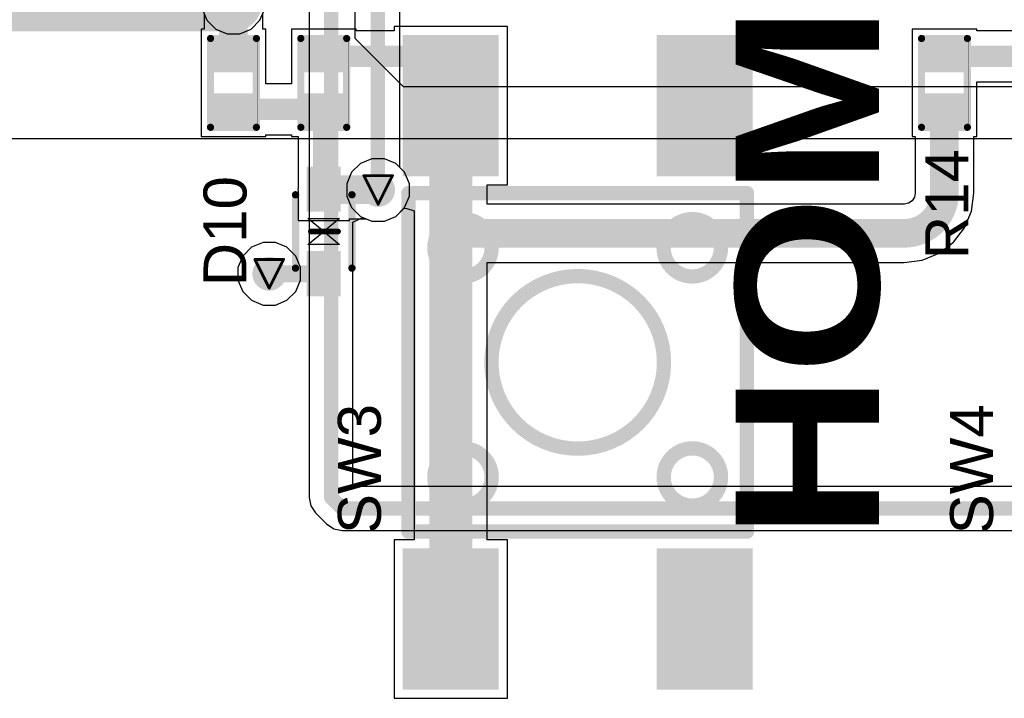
# Model space of a CAD drawing. Header units: inches. Extents: x 0 to 12.2, y 0 to 7.
# Tile 28 of 154: x 1.536 to 2.223, y 0.644 to 1.117. Entities that reach past the tile are written whole.
import ezdxf

# ---------------------------------------------------------------- set-up
doc = ezdxf.new("R2010")
doc.units = ezdxf.units.IN
doc.header["$MEASUREMENT"] = 0
for name, color, linetype in [('Bottom Layer', 5, 'Continuous'), ('Drill Drawing', 1, 'Continuous'), ('Layer 1', 16, 'Continuous'), ('Layer 2', 76, 'Continuous'), ('Top Layer', 1, 'Continuous'), ('Top Overlay', 2, 'Continuous'), ('Top Paste', 8, 'Continuous'), ('Top Solder', 216, 'Continuous'), ('Via Holes', 16, 'Continuous')]:
    doc.layers.add(name, color=color, linetype=linetype)
doc.styles.add('Arial', font='txt', dxfattribs={"height": 0.2})
doc.styles.add('Arial Black_Bold', font='txt', dxfattribs={"height": 0.2})

# ---------------------------------------------------------------- blocks, each defined once
blk = doc.blocks.new('TS_1002S_12026C_47')
at = {"layer": 'Top Layer'}
for points in [[(-0.22441, 0.11811), (-0.13385, 0.11811), (-0.13385, 0.05906), (-0.22441, 0.05906)], [(0.13385, 0.1181), (0.22441, 0.1181), (0.22441, 0.05905), (0.13385, 0.05905)], [(-0.22441, -0.05906), (-0.13385, -0.05906), (-0.13385, -0.11811), (-0.22441, -0.11811)], [(0.13385, -0.05906), (0.22441, -0.05906), (0.22441, -0.11811), (0.13385, -0.11811)]]:
    blk.add_hatch(color=1, dxfattribs=at).paths.add_polyline_path(points)
at = {"layer": 'Top Paste'}
for points in [[(-0.22441, 0.11811), (-0.13385, 0.11811), (-0.13385, 0.05906), (-0.22441, 0.05906)], [(0.13385, 0.1181), (0.22441, 0.1181), (0.22441, 0.05905), (0.13385, 0.05905)], [(-0.22441, -0.05906), (-0.13385, -0.05906), (-0.13385, -0.11811), (-0.22441, -0.11811)], [(0.13385, -0.05906), (0.22441, -0.05906), (0.22441, -0.11811), (0.13385, -0.11811)]]:
    blk.add_hatch(color=8, dxfattribs=at).paths.add_polyline_path(points)
at = {"layer": 'Top Solder'}
for points in [[(-0.22841, 0.12211), (-0.12985, 0.12211), (-0.12985, 0.05506), (-0.22841, 0.05506)], [(0.12985, 0.1221), (0.22841, 0.1221), (0.22841, 0.05505), (0.12985, 0.05505)], [(-0.22841, -0.05506), (-0.12985, -0.05506), (-0.12985, -0.12211), (-0.22841, -0.12211)], [(0.12985, -0.05506), (0.22841, -0.05506), (0.22841, -0.12211), (0.12985, -0.12211)]]:
    blk.add_hatch(color=216, dxfattribs=at).paths.add_polyline_path(points)
at = {"layer": 'Top Overlay', "const_width": 0.01}
for points in [[(0.11811, 0.11811), (-0.11811, 0.11811)], [(-0.11811, -0.11811), (-0.11811, 0.11811)], [(0.11811, -0.11811), (0.11811, 0.11811)], [(0.11811, -0.11811), (-0.11811, -0.11811)]]:
    blk.add_lwpolyline(points, dxfattribs=at)
at = {"layer": 'Top Overlay'}
for points, const_width in [([(-0.12061, 0.11811, 1), (-0.11561, 0.11811, 1)], 0.005), ([(-0.12061, 0.11811, 1), (-0.11561, 0.11811, 1)], 0.005), ([(0.11561, 0.11811, 1), (0.12061, 0.11811, 1)], 0.005), ([(0.11561, 0.11811, 1), (0.12061, 0.11811, 1)], 0.005), ([(-0.05992, 0.07994, 1), (-0.09992, 0.07994, 1)], 0.01), ([(0.1, 0.07999, 1), (0.06, 0.07999, 1)], 0.01), ([(-0.10242, 0.07994, 1), (-0.09742, 0.07994, 1)], 0.005), ([(-0.06242, 0.07994, 1), (-0.05742, 0.07994, 1)], 0.005), ([(0.0575, 0.07999, 1), (0.0625, 0.07999, 1)], 0.005), ([(0.0975, 0.07999, 1), (0.1025, 0.07999, 1)], 0.005), ([(0.06021, 0, 1), (-0.06021, 0, 1)], 0.01), ([(-0.06271, 0, 1), (-0.05771, 0, 1)], 0.005), ([(0.05771, 0, 1), (0.06271, 0, 1)], 0.005), ([(-0.06, -0.08001, 1), (-0.1, -0.08001, 1)], 0.01), ([(0.1, -0.08001, 1), (0.06, -0.08001, 1)], 0.01), ([(-0.1025, -0.08001, 1), (-0.0975, -0.08001, 1)], 0.005), ([(-0.0625, -0.08001, 1), (-0.0575, -0.08001, 1)], 0.005), ([(0.0575, -0.08001, 1), (0.0625, -0.08001, 1)], 0.005), ([(0.0975, -0.08001, 1), (0.1025, -0.08001, 1)], 0.005), ([(-0.12061, -0.11811, 1), (-0.11561, -0.11811, 1)], 0.005), ([(-0.12061, -0.11811, 1), (-0.11561, -0.11811, 1)], 0.005), ([(0.11561, -0.11811, 1), (0.12061, -0.11811, 1)], 0.005), ([(0.11561, -0.11811, 1), (0.12061, -0.11811, 1)], 0.005)]:
    blk.add_lwpolyline(points, format="xyb", close=True, dxfattribs=dict(at, const_width=const_width))
blk = doc.blocks.new('R___0402_150')
at = {"layer": 'Top Layer'}
for points in [[(-0.0275, -0.0125), (-0.0275, 0.0125), (-0.0095, 0.0125), (-0.0095, -0.0125)], [(0.0095, -0.0125), (0.0095, 0.0125), (0.0275, 0.0125), (0.0275, -0.0125)]]:
    blk.add_hatch(color=1, dxfattribs=at).paths.add_polyline_path(points)
at = {"layer": 'Top Paste'}
for points in [[(-0.0275, -0.0125), (-0.0275, 0.0125), (-0.0095, 0.0125), (-0.0095, -0.0125)], [(0.0095, -0.0125), (0.0095, 0.0125), (0.0275, 0.0125), (0.0275, -0.0125)]]:
    blk.add_hatch(color=8, dxfattribs=at).paths.add_polyline_path(points)
at = {"layer": 'Top Solder'}
for points in [[(-0.02967, -0.01467), (-0.02967, 0.01467), (-0.00733, 0.01467), (-0.00733, -0.01467)], [(0.00733, -0.01467), (0.00733, 0.01467), (0.02967, 0.01467), (0.02967, -0.01467)]]:
    blk.add_hatch(color=216, dxfattribs=at).paths.add_polyline_path(points)
at = {"layer": 'Top Overlay'}
for points, const_width in [([(-0.031, 0.016), (0.031, 0.016)], 0.005), ([(-0.031, 0.016), (-0.031, -0.016)], 0.005), ([(0.031, 0.016), (0.031, -0.016)], 0.005), ([(-0.031, -0.016), (0.031, -0.016)], 0.005), ([(-0.032, -0.017), (0.032, -0.017)], 0.000127)]:
    blk.add_lwpolyline(points, dxfattribs=dict(at, const_width=const_width))
for points, const_width in [([(-0.03225, 0.016, 1), (-0.02975, 0.016, 1)], 0.0025), ([(-0.03225, 0.016, 1), (-0.02975, 0.016, 1)], 0.0025), ([(0.02975, 0.016, 1), (0.03225, 0.016, 1)], 0.0025), ([(0.02975, 0.016, 1), (0.03225, 0.016, 1)], 0.0025), ([(-0.03225, -0.016, 1), (-0.02975, -0.016, 1)], 0.0025), ([(-0.03225, -0.016, 1), (-0.02975, -0.016, 1)], 0.0025), ([(0.02975, -0.016, 1), (0.03225, -0.016, 1)], 0.0025), ([(0.02975, -0.016, 1), (0.03225, -0.016, 1)], 0.0025), ([(-0.03203, -0.017, 1), (-0.03197, -0.017, 1)], 0.0000635), ([(0.03197, -0.017, 1), (0.03203, -0.017, 1)], 0.0000635)]:
    blk.add_lwpolyline(points, format="xyb", close=True, dxfattribs=dict(at, const_width=const_width))
blk = doc.blocks.new('R___0402_151')
at = {"layer": 'Top Layer'}
for points in [[(-0.0275, -0.0125), (-0.0275, 0.0125), (-0.0095, 0.0125), (-0.0095, -0.0125)], [(0.0095, -0.0125), (0.0095, 0.0125), (0.0275, 0.0125), (0.0275, -0.0125)]]:
    blk.add_hatch(color=1, dxfattribs=at).paths.add_polyline_path(points)
at = {"layer": 'Top Paste'}
for points in [[(-0.0275, -0.0125), (-0.0275, 0.0125), (-0.0095, 0.0125), (-0.0095, -0.0125)], [(0.0095, -0.0125), (0.0095, 0.0125), (0.0275, 0.0125), (0.0275, -0.0125)]]:
    blk.add_hatch(color=8, dxfattribs=at).paths.add_polyline_path(points)
at = {"layer": 'Top Solder'}
for points in [[(-0.02967, -0.01467), (-0.02967, 0.01467), (-0.00733, 0.01467), (-0.00733, -0.01467)], [(0.00733, -0.01467), (0.00733, 0.01467), (0.02967, 0.01467), (0.02967, -0.01467)]]:
    blk.add_hatch(color=216, dxfattribs=at).paths.add_polyline_path(points)
at = {"layer": 'Top Overlay'}
for points, const_width in [([(-0.031, 0.016), (0.031, 0.016)], 0.005), ([(-0.031, 0.016), (-0.031, -0.016)], 0.005), ([(0.031, 0.016), (0.031, -0.016)], 0.005), ([(-0.031, -0.016), (0.031, -0.016)], 0.005), ([(-0.032, -0.017), (0.032, -0.017)], 0.000127)]:
    blk.add_lwpolyline(points, dxfattribs=dict(at, const_width=const_width))
for points, const_width in [([(-0.03225, 0.016, 1), (-0.02975, 0.016, 1)], 0.0025), ([(-0.03225, 0.016, 1), (-0.02975, 0.016, 1)], 0.0025), ([(0.02975, 0.016, 1), (0.03225, 0.016, 1)], 0.0025), ([(0.02975, 0.016, 1), (0.03225, 0.016, 1)], 0.0025), ([(-0.03225, -0.016, 1), (-0.02975, -0.016, 1)], 0.0025), ([(-0.03225, -0.016, 1), (-0.02975, -0.016, 1)], 0.0025), ([(0.02975, -0.016, 1), (0.03225, -0.016, 1)], 0.0025), ([(0.02975, -0.016, 1), (0.03225, -0.016, 1)], 0.0025), ([(-0.03203, -0.017, 1), (-0.03197, -0.017, 1)], 0.0000635), ([(0.03197, -0.017, 1), (0.03203, -0.017, 1)], 0.0000635)]:
    blk.add_lwpolyline(points, format="xyb", close=True, dxfattribs=dict(at, const_width=const_width))
blk = doc.blocks.new('R___0402_153')
at = {"layer": 'Top Layer'}
for points in [[(-0.0275, -0.0125), (-0.0275, 0.0125), (-0.0095, 0.0125), (-0.0095, -0.0125)], [(0.0095, -0.0125), (0.0095, 0.0125), (0.0275, 0.0125), (0.0275, -0.0125)]]:
    blk.add_hatch(color=1, dxfattribs=at).paths.add_polyline_path(points)
at = {"layer": 'Top Paste'}
for points in [[(-0.0275, -0.0125), (-0.0275, 0.0125), (-0.0095, 0.0125), (-0.0095, -0.0125)], [(0.0095, -0.0125), (0.0095, 0.0125), (0.0275, 0.0125), (0.0275, -0.0125)]]:
    blk.add_hatch(color=8, dxfattribs=at).paths.add_polyline_path(points)
at = {"layer": 'Top Solder'}
for points in [[(-0.02967, -0.01467), (-0.02967, 0.01467), (-0.00733, 0.01467), (-0.00733, -0.01467)], [(0.00733, -0.01467), (0.00733, 0.01467), (0.02967, 0.01467), (0.02967, -0.01467)]]:
    blk.add_hatch(color=216, dxfattribs=at).paths.add_polyline_path(points)
at = {"layer": 'Top Overlay'}
for points, const_width in [([(-0.031, 0.016), (0.031, 0.016)], 0.005), ([(-0.031, 0.016), (-0.031, -0.016)], 0.005), ([(0.031, 0.016), (0.031, -0.016)], 0.005), ([(-0.031, -0.016), (0.031, -0.016)], 0.005), ([(-0.032, -0.017), (0.032, -0.017)], 0.000127)]:
    blk.add_lwpolyline(points, dxfattribs=dict(at, const_width=const_width))
for points, const_width in [([(-0.03225, 0.016, 1), (-0.02975, 0.016, 1)], 0.0025), ([(-0.03225, 0.016, 1), (-0.02975, 0.016, 1)], 0.0025), ([(0.02975, 0.016, 1), (0.03225, 0.016, 1)], 0.0025), ([(0.02975, 0.016, 1), (0.03225, 0.016, 1)], 0.0025), ([(-0.03225, -0.016, 1), (-0.02975, -0.016, 1)], 0.0025), ([(-0.03225, -0.016, 1), (-0.02975, -0.016, 1)], 0.0025), ([(0.02975, -0.016, 1), (0.03225, -0.016, 1)], 0.0025), ([(0.02975, -0.016, 1), (0.03225, -0.016, 1)], 0.0025), ([(-0.03203, -0.017, 1), (-0.03197, -0.017, 1)], 0.0000635), ([(0.03197, -0.017, 1), (0.03203, -0.017, 1)], 0.0000635)]:
    blk.add_lwpolyline(points, format="xyb", close=True, dxfattribs=dict(at, const_width=const_width))
blk = doc.blocks.new('SOD_523__B__D____________199')
at = {"layer": 'Top Layer'}
for points in [[(-0.04134, 0.00787), (-0.01771, 0.00787), (-0.01771, -0.00787), (-0.04134, -0.00787)], [(0.04134, -0.00787), (0.01771, -0.00787), (0.01771, 0.00787), (0.04134, 0.00787)]]:
    blk.add_hatch(color=1, dxfattribs=at).paths.add_polyline_path(points)
at = {"layer": 'Top Paste'}
for points in [[(-0.04134, 0.00787), (-0.01771, 0.00787), (-0.01771, -0.00787), (-0.04134, -0.00787)], [(0.04134, -0.00787), (0.01771, -0.00787), (0.01771, 0.00787), (0.04134, 0.00787)]]:
    blk.add_hatch(color=8, dxfattribs=at).paths.add_polyline_path(points)
at = {"layer": 'Top Solder'}
for points in [[(-0.04534, 0.01187), (-0.01371, 0.01187), (-0.01371, -0.01187), (-0.04534, -0.01187)], [(0.04534, -0.01187), (0.01371, -0.01187), (0.01371, 0.01187), (0.04534, 0.01187)]]:
    blk.add_hatch(color=216, dxfattribs=at).paths.add_polyline_path(points)
at = {"layer": 'Top Overlay'}
for p, q in [((-0.009, -0.011), (-0.009, 0.011)), ((-0.009, 0.011), (0, 0)), ((0, 0), (0.009, 0.011)), ((0.009, 0.011), (0.009, -0.011)), ((0, 0), (-0.009, -0.011)), ((0, 0), (0, 0)), ((0.009, -0.011), (0, 0)), ((0, 0), (0, 0))]:
    blk.add_line(p, q, dxfattribs=at)
for points, const_width in [([(-0.02559, 0.01969), (0.02559, 0.01969)], 0.00512), ([(0, 0.009), (0, -0.01)], 0.00394), ([(-0.02559, -0.01969), (0.02559, -0.01969)], 0.00512)]:
    blk.add_lwpolyline(points, dxfattribs=dict(at, const_width=const_width))
for points, const_width in [([(-0.02687, 0.01969, 1), (-0.02431, 0.01969, 1)], 0.00256), ([(0.02431, 0.01969, 1), (0.02687, 0.01969, 1)], 0.00256), ([(-0.00098, 0.009, 1), (0.00098, 0.009, 1)], 0.00197), ([(-0.00098, -0.01, 1), (0.00098, -0.01, 1)], 0.00197), ([(-0.02687, -0.01969, 1), (-0.02431, -0.01969, 1)], 0.00256), ([(0.02431, -0.01969, 1), (0.02687, -0.01969, 1)], 0.00256)]:
    blk.add_lwpolyline(points, format="xyb", close=True, dxfattribs=dict(at, const_width=const_width))

msp = doc.modelspace()

# ---------------------------------------------------------------- hatches: boundary and pattern name
at = {"layer": 'Bottom Layer'}
h = msp.add_hatch(color=5, dxfattribs=at)
edge = h.paths.add_edge_path()
edge.add_arc((1.78599, 0.99825), 0.01181, 0, 360)
h = msp.add_hatch(color=5, dxfattribs=at)
edge = h.paths.add_edge_path()
edge.add_arc((1.71, 0.93975), 0.01181, 0, 360)
at = {"layer": 'Layer 1'}
h = msp.add_hatch(color=16, dxfattribs=at)
edge = h.paths.add_edge_path()
edge.add_arc((1.78599, 0.99825), 0.01181, 0, 360)
h = msp.add_hatch(color=16, dxfattribs=at)
edge = h.paths.add_edge_path()
edge.add_arc((1.71, 0.93975), 0.01181, 0, 360)
at = {"layer": 'Layer 2'}
h = msp.add_hatch(color=76, dxfattribs=at)
edge = h.paths.add_edge_path()
edge.add_arc((1.78599, 0.99825), 0.01181, 0, 360)
h = msp.add_hatch(color=76, dxfattribs=at)
edge = h.paths.add_edge_path()
edge.add_arc((1.71, 0.93975), 0.01181, 0, 360)
at = {"layer": 'Top Layer'}
h = msp.add_hatch(color=1, dxfattribs=at)
edge = h.paths.add_edge_path()
edge.add_arc((1.78599, 0.99825), 0.01181, 0, 360)
h = msp.add_hatch(color=1, dxfattribs=at)
edge = h.paths.add_edge_path()
edge.add_arc((1.71, 0.93975), 0.01181, 0, 360)
at = {"layer": 'Via Holes'}
h = msp.add_hatch(color=7, dxfattribs=at)
edge = h.paths.add_edge_path()
edge.add_arc((1.78599, 0.99825), 0.00591, 0, 360)
h = msp.add_hatch(color=7, dxfattribs=at)
edge = h.paths.add_edge_path()
edge.add_arc((1.71, 0.93975), 0.00591, 0, 360)

# ---------------------------------------------------------------- linework, layer by layer
at = {"layer": 'Bottom Layer'}
for p, q in [((1.73781, 2.05274), (1.73781, 0.78374)), ((1.80115, 1.01394), (1.80115, 1.60645)), ((1.66323, 1.12466), (1.66655, 1.11665)), ((1.70353, 1.11665), (1.70685, 1.12466)), ((1.66655, 1.11665), (1.67268, 1.11051)), ((1.69739, 1.11051), (1.70353, 1.11665)), ((1.67268, 1.11051), (1.6807, 1.10719)), ((1.6807, 1.10719), (1.68938, 1.10719)), ((1.68938, 1.10719), (1.69739, 1.11051)), ((1.80448, 1.0106), (1.80115, 1.01394)), ((1.8078, 1.00258), (1.80448, 1.0106)), ((1.8078, 0.99391), (1.8078, 1.00258)), ((1.80448, 0.98589), (1.8078, 0.99391)), ((1.79835, 0.97976), (1.80448, 0.98589)), ((1.7684, 0.97584), (1.7754, 0.97902)), ((1.7684, 0.79129), (1.7684, 0.97584)), ((1.7754, 0.97902), (1.78165, 0.97644)), ((1.78165, 0.97644), (1.79033, 0.97644)), ((1.79033, 0.97644), (1.79835, 0.97976)), ((3.38111, 0.79129), (1.7684, 0.79129)), ((1.73781, 0.78374), (1.73898, 0.77789)), ((1.73898, 0.77789), (1.74229, 0.77293)), ((1.74229, 0.77293), (1.75003, 0.76519)), ((1.75003, 0.76519), (1.755, 0.76187)), ((1.755, 0.76187), (1.76085, 0.76071)), ((1.76085, 0.76071), (1.767, 0.76071)), ((1.767, 0.76071), (1.767, 0.76071)), ((1.767, 0.76071), (3.38062, 0.76071))]:
    msp.add_line(p, q, dxfattribs=at)
at = {"layer": 'Bottom Layer', "const_width": 0.01}
for points in [[(1.78585, 0.99852), (1.78585, 2.21547)], [(1.75311, 0.78374), (1.75311, 2.12987)], [(1.75311, 0.78374), (1.76085, 0.776)], [(1.76085, 0.776), (1.767, 0.776)], [(1.767, 0.776), (1.767, 0.776)], [(1.767, 0.776), (3.39617, 0.776)]]:
    msp.add_lwpolyline(points, dxfattribs=at)
at = {"layer": 'Bottom Layer', "const_width": 0.005}
for points in [[(1.78335, 0.99852, 1), (1.78835, 0.99852, 1)], [(1.75061, 0.78374, 1), (1.75561, 0.78374, 1)], [(1.75061, 0.78374, 1), (1.75561, 0.78374, 1)], [(1.75835, 0.776, 1), (1.76335, 0.776, 1)], [(1.75835, 0.776, 1), (1.76335, 0.776, 1)], [(1.7645, 0.776, 1), (1.7695, 0.776, 1)], [(1.7645, 0.776, 1), (1.7695, 0.776, 1)], [(1.7645, 0.776, 1), (1.7695, 0.776, 1)], [(1.7645, 0.776, 1), (1.7695, 0.776, 1)]]:
    msp.add_lwpolyline(points, format="xyb", close=True, dxfattribs=at)
at = {"layer": 'Drill Drawing', "const_width": 0.002}
for points in [[(1.77599, 1.00825), (1.79599, 1.00825)], [(1.77599, 1.00825), (1.78599, 0.98825)], [(1.78599, 0.98825), (1.79599, 1.00825)], [(1.7, 0.94975), (1.72, 0.94975)], [(1.7, 0.94975), (1.71, 0.92975)], [(1.71, 0.92975), (1.72, 0.94975)]]:
    msp.add_lwpolyline(points, dxfattribs=at)
at = {"layer": 'Drill Drawing', "const_width": 0.001}
for points in [[(1.77549, 1.00825, 1), (1.77649, 1.00825, 1)], [(1.77549, 1.00825, 1), (1.77649, 1.00825, 1)], [(1.79549, 1.00825, 1), (1.79649, 1.00825, 1)], [(1.79549, 1.00825, 1), (1.79649, 1.00825, 1)], [(1.78549, 0.98825, 1), (1.78649, 0.98825, 1)], [(1.78549, 0.98825, 1), (1.78649, 0.98825, 1)], [(1.6995, 0.94975, 1), (1.7005, 0.94975, 1)], [(1.6995, 0.94975, 1), (1.7005, 0.94975, 1)], [(1.7195, 0.94975, 1), (1.7205, 0.94975, 1)], [(1.7195, 0.94975, 1), (1.7205, 0.94975, 1)], [(1.7095, 0.92975, 1), (1.7105, 0.92975, 1)], [(1.7095, 0.92975, 1), (1.7105, 0.92975, 1)]]:
    msp.add_lwpolyline(points, format="xyb", close=True, dxfattribs=at)
at = {"layer": 'Layer 1'}
for p, q in [((1.66323, 1.12466), (1.66655, 1.11665)), ((1.70353, 1.11665), (1.70685, 1.12466)), ((1.66655, 1.11665), (1.67268, 1.11051)), ((1.69739, 1.11051), (1.70353, 1.11665)), ((1.67268, 1.11051), (1.6807, 1.10719)), ((1.6807, 1.10719), (1.68938, 1.10719)), ((1.68938, 1.10719), (1.69739, 1.11051)), ((1.77364, 1.01674), (1.7675, 1.0106)), ((1.78165, 1.02006), (1.77364, 1.01674)), ((1.79033, 1.02006), (1.78165, 1.02006)), ((1.79835, 1.01674), (1.79033, 1.02006)), ((1.80448, 1.0106), (1.79835, 1.01674)), ((1.7675, 1.0106), (1.76418, 1.00258)), ((1.8078, 1.00258), (1.80448, 1.0106)), ((1.76418, 1.00258), (1.76418, 0.99391)), ((1.8078, 0.99391), (1.8078, 1.00258)), ((1.76418, 0.99391), (1.7675, 0.98589)), ((1.80448, 0.98589), (1.8078, 0.99391)), ((1.7675, 0.98589), (1.77364, 0.97976)), ((1.79835, 0.97976), (1.80448, 0.98589)), ((1.77364, 0.97976), (1.78165, 0.97644)), ((1.78165, 0.97644), (1.79033, 0.97644)), ((1.79033, 0.97644), (1.79835, 0.97976))]:
    msp.add_line(p, q, dxfattribs=at)
at = {"layer": 'Layer 2'}
for p, q in [((1.77, 1.10382), (1.77, 1.545)), ((1.80356, 1.07025), (1.77, 1.10382)), ((3.46525, 1.07025), (1.80356, 1.07025)), ((1.13424, 1.03424), (3.48929, 1.03424)), ((1.77364, 1.01674), (1.7675, 1.0106)), ((1.78165, 1.02006), (1.77364, 1.01674)), ((1.79033, 1.02006), (1.78165, 1.02006)), ((1.79835, 1.01674), (1.79033, 1.02006)), ((1.80448, 1.0106), (1.79835, 1.01674)), ((1.7675, 1.0106), (1.76418, 1.00258)), ((1.8078, 1.00258), (1.80448, 1.0106)), ((1.76418, 1.00258), (1.76418, 0.99391)), ((1.8078, 0.99391), (1.8078, 1.00258)), ((1.76418, 0.99391), (1.7675, 0.98589)), ((1.80448, 0.98589), (1.8078, 0.99391)), ((1.7675, 0.98589), (1.77364, 0.97976)), ((1.79835, 0.97976), (1.80448, 0.98589)), ((1.77364, 0.97976), (1.78165, 0.97644)), ((1.78165, 0.97644), (1.79033, 0.97644)), ((1.79033, 0.97644), (1.79835, 0.97976)), ((1.69765, 0.95824), (1.69151, 0.9521)), ((1.70566, 0.96156), (1.69765, 0.95824)), ((1.71434, 0.96156), (1.70566, 0.96156)), ((1.72235, 0.95824), (1.71434, 0.96156)), ((1.72849, 0.9521), (1.72235, 0.95824)), ((1.69151, 0.9521), (1.68819, 0.94409)), ((1.73181, 0.94409), (1.72849, 0.9521)), ((1.68819, 0.94409), (1.68819, 0.93541)), ((1.73181, 0.93541), (1.73181, 0.94409)), ((1.68819, 0.93541), (1.69151, 0.92739)), ((1.72849, 0.92739), (1.73181, 0.93541)), ((1.69151, 0.92739), (1.69765, 0.92126)), ((1.72235, 0.92126), (1.72849, 0.92739)), ((1.69765, 0.92126), (1.70566, 0.91794)), ((1.71434, 0.91794), (1.72235, 0.92126)), ((1.70566, 0.91794), (1.71434, 0.91794))]:
    msp.add_line(p, q, dxfattribs=at)
at = {"layer": 'Layer 2', "const_width": 0.04}
msp.add_lwpolyline([(1.10826, 1.129), (1.68504, 1.129)], dxfattribs=at)
at = {"layer": 'Layer 2', "const_width": 0.02}
msp.add_lwpolyline([(1.67504, 1.129, 1), (1.69504, 1.129, 1)], format="xyb", close=True, dxfattribs=at)
at = {"layer": 'Top Layer'}
for p, q in [((1.66465, 1.12124), (1.66465, 1.11045)), ((1.70543, 1.11045), (1.70543, 1.12124)), ((1.66465, 1.11045), (1.66254, 1.11045)), ((1.66254, 1.11045), (1.66254, 1.07245)), ((1.70754, 1.11045), (1.70543, 1.11045)), ((1.70754, 1.07229), (1.70754, 1.11045)), ((1.77053, 1.11045), (1.72553, 1.11045)), ((1.72553, 1.11045), (1.72553, 1.07229)), ((1.77053, 1.10929), (1.77053, 1.11045)), ((1.79708, 1.10929), (1.77053, 1.10929)), ((1.87614, 1.11236), (1.79708, 1.11236)), ((1.79708, 1.11236), (1.79708, 1.10929)), ((1.87614, 1.00181), (1.87614, 1.11236)), ((2.2036, 1.11045), (2.1586, 1.11045)), ((2.1586, 1.11045), (2.1586, 1.07245)), ((2.2036, 1.10929), (2.2036, 1.11045)), ((2.23015, 1.10929), (2.2036, 1.10929)), ((1.66254, 1.07245), (1.66254, 1.03545)), ((1.72553, 1.07229), (1.70754, 1.07229)), ((2.1586, 1.07245), (2.1586, 1.03545)), ((2.2036, 1.03545), (2.2036, 1.07361)), ((2.2036, 1.07361), (2.23015, 1.07361)), ((1.66254, 1.03545), (1.70754, 1.03545)), ((1.70754, 1.03545), (1.70754, 1.03661)), ((1.70754, 1.03661), (1.72553, 1.03661)), ((1.72553, 1.03661), (1.72553, 1.03545)), ((1.72553, 1.03545), (1.73019, 1.03545)), ((1.73019, 1.03545), (1.73019, 1.02061)), ((2.1586, 1.03545), (2.16071, 1.03545)), ((2.16071, 1.03545), (2.16071, 0.99605)), ((2.20149, 0.99605), (2.20149, 1.03545)), ((2.20149, 1.03545), (2.2036, 1.03545)), ((1.73019, 1.02061), (1.73016, 1.02061)), ((1.73016, 1.02061), (1.73016, 0.99972)), ((1.73016, 0.99972), (1.72992, 0.99852)), ((1.72992, 0.99852), (1.73016, 0.99733)), ((1.73016, 0.99733), (1.73016, 0.97699)), ((1.8621, 0.98839), (1.8621, 1.00181)), ((1.8621, 1.00181), (1.87614, 1.00181)), ((2.15849, 0.99061), (2.15599, 0.98894)), ((2.16016, 0.99311), (2.15849, 0.99061)), ((2.16073, 0.99595), (2.16016, 0.99311)), ((2.16071, 0.99605), (2.16073, 0.99595)), ((2.19986, 0.98351), (2.20152, 0.99605)), ((2.20152, 0.99605), (2.20149, 0.99605)), ((1.79835, 0.97976), (1.80412, 0.98553)), ((1.80412, 0.98553), (1.80593, 0.9854)), ((1.80593, 0.9854), (1.81112, 0.98363)), ((1.81112, 0.98363), (1.81112, 0.7541)), ((2.15305, 0.98839), (1.8621, 0.98839)), ((2.15315, 0.98837), (2.15305, 0.98839)), ((2.15599, 0.98894), (2.15315, 0.98837)), ((2.19502, 0.97182), (2.19986, 0.98351)), ((1.73016, 0.97699), (1.7659, 0.97699)), ((1.7659, 0.97699), (1.7659, 0.97813)), ((1.7659, 0.97813), (1.77756, 0.97813)), ((1.77756, 0.97813), (1.78165, 0.97644)), ((1.78165, 0.97644), (1.79033, 0.97644)), ((1.79033, 0.97644), (1.79835, 0.97976)), ((2.18732, 0.96178), (2.19502, 0.97182)), ((2.17728, 0.95408), (2.18732, 0.96178)), ((2.15305, 0.94759), (2.16559, 0.94924)), ((2.16559, 0.94924), (2.17728, 0.95408)), ((1.8621, 0.7541), (1.8621, 0.94761)), ((1.8621, 0.94761), (2.15305, 0.94761)), ((2.15305, 0.94761), (2.15305, 0.94759)), ((1.81112, 0.7541), (1.79708, 0.7541)), ((1.79708, 0.7541), (1.79708, 0.64355)), ((1.87614, 0.7541), (1.8621, 0.7541)), ((1.87614, 0.64355), (1.87614, 0.7541)), ((1.79708, 0.64355), (1.87614, 0.64355))]:
    msp.add_line(p, q, dxfattribs=at)
for points, const_width in [([(1.68504, 1.09407), (1.68504, 1.129)], 0.02), ([(1.74803, 1.09145), (1.81458, 1.09145)], 0.015), ([(1.81458, 1.09145), (1.83661, 1.05708)], 0.015), ([(2.1811, 1.09145), (2.24765, 1.09145)], 0.015), ([(1.83661, 0.98699), (1.83661, 1.05708)], 0.03), ([(1.68504, 1.05445), (1.74803, 1.05445)], 0.015), ([(1.74803, 0.9988), (1.74803, 1.05445)], 0.015), ([(2.1811, 0.99605), (2.1811, 1.05182)], 0.02), ([(1.75031, 0.99852), (1.78571, 0.99852)], 0.02), ([(1.78571, 0.99852), (1.78576, 0.99847)], 0.02), ([(1.83661, 0.69882), (1.83661, 0.98699)], 0.03), ([(1.83496, 0.968), (2.15305, 0.968)], 0.02), ([(1.71, 0.93975), (1.74803, 0.93975)], 0.012)]:
    msp.add_lwpolyline(points, dxfattribs=dict(at, const_width=const_width))
for points, const_width in [([(1.68004, 1.09407, 1), (1.69004, 1.09407, 1)], 0.01), ([(1.74428, 1.09145, 1), (1.75178, 1.09145, 1)], 0.0075), ([(1.81083, 1.09145, 1), (1.81833, 1.09145, 1)], 0.0075), ([(1.81083, 1.09145, 1), (1.81833, 1.09145, 1)], 0.0075), ([(2.17735, 1.09145, 1), (2.18485, 1.09145, 1)], 0.0075), ([(1.82911, 1.05708, 1), (1.84411, 1.05708, 1)], 0.015), ([(1.68129, 1.05445, 1), (1.68879, 1.05445, 1)], 0.0075), ([(1.74428, 1.05445, 1), (1.75178, 1.05445, 1)], 0.0075), ([(1.74428, 1.05445, 1), (1.75178, 1.05445, 1)], 0.0075), ([(1.83286, 1.05708, 1), (1.84036, 1.05708, 1)], 0.0075), ([(2.1761, 1.05182, 1), (2.1861, 1.05182, 1)], 0.01), ([(1.74531, 0.99852, 1), (1.75531, 0.99852, 1)], 0.01), ([(1.74428, 0.9988, 1), (1.75178, 0.9988, 1)], 0.0075), ([(1.78071, 0.99852, 1), (1.79071, 0.99852, 1)], 0.01), ([(1.78071, 0.99852, 1), (1.79071, 0.99852, 1)], 0.01), ([(1.78076, 0.99847, 1), (1.79076, 0.99847, 1)], 0.01), ([(2.1761, 0.99605, 1), (2.1861, 0.99605, 1)], 0.01), ([(2.1761, 0.99605, 1), (2.1861, 0.99605, 1)], 0.01), ([(1.82911, 0.98699, 1), (1.84411, 0.98699, 1)], 0.015), ([(1.82911, 0.98699, 1), (1.84411, 0.98699, 1)], 0.015), ([(1.83411, 0.98699, 1), (1.83911, 0.98699, 1)], 0.005), ([(1.83683, 0.98427, 1), (1.84183, 0.98427, 1)], 0.005), ([(1.82996, 0.968, 1), (1.83996, 0.968, 1)], 0.01), ([(2.14805, 0.968, 1), (2.15805, 0.968, 1)], 0.01), ([(2.14805, 0.968, 1), (2.15805, 0.968, 1)], 0.01), ([(1.707, 0.93975, 1), (1.713, 0.93975, 1)], 0.006), ([(1.74503, 0.93975, 1), (1.75103, 0.93975, 1)], 0.006), ([(1.82911, 0.69882, 1), (1.84411, 0.69882, 1)], 0.015)]:
    msp.add_lwpolyline(points, format="xyb", close=True, dxfattribs=dict(at, const_width=const_width))
for points, const_width in [([(2.1811, 0.99605, -0.414214), (2.15305, 0.968)], 0.02), ([(1.83933, 0.98427, -0.414214), (1.83661, 0.98699)], 0.01)]:
    msp.add_lwpolyline(points, format="xyb", dxfattribs=dict(at, const_width=const_width))

# ---------------------------------------------------------------- block references
for name, p, rotation in [('R___0402_153', (1.68504, 1.07295), 90), ('R___0402_151', (1.74803, 1.07295), 90), ('TS_1002S_12026C_47', (1.9252, 0.87795), 270), ('R___0402_150', (2.1811, 1.07295), 90), ('SOD_523__B__D____________199', (1.74803, 0.96927), 90)]:
    msp.add_blockref(name, p, dxfattribs=dict(rotation=rotation))

# ---------------------------------------------------------------- texts
at = {"layer": 'Top Overlay'}
for s, height, style, p in [('HOME', 0.1, 'Arial Black_Bold', (2.13535, 0.75418)), ('R14', 0.03, 'Arial', (2.19763, 0.94986)), ('D10', 0.03, 'Arial', (1.69412, 0.93103)), ('SW3', 0.03, 'Arial', (1.78788, 0.75815)), ('SW4', 0.03, 'Arial', (2.215, 0.75797))]:
    msp.add_text(s, height=height, rotation=90, dxfattribs=dict(at, style=style)).set_placement(p)

doc.saveas('drawing.dxf')
